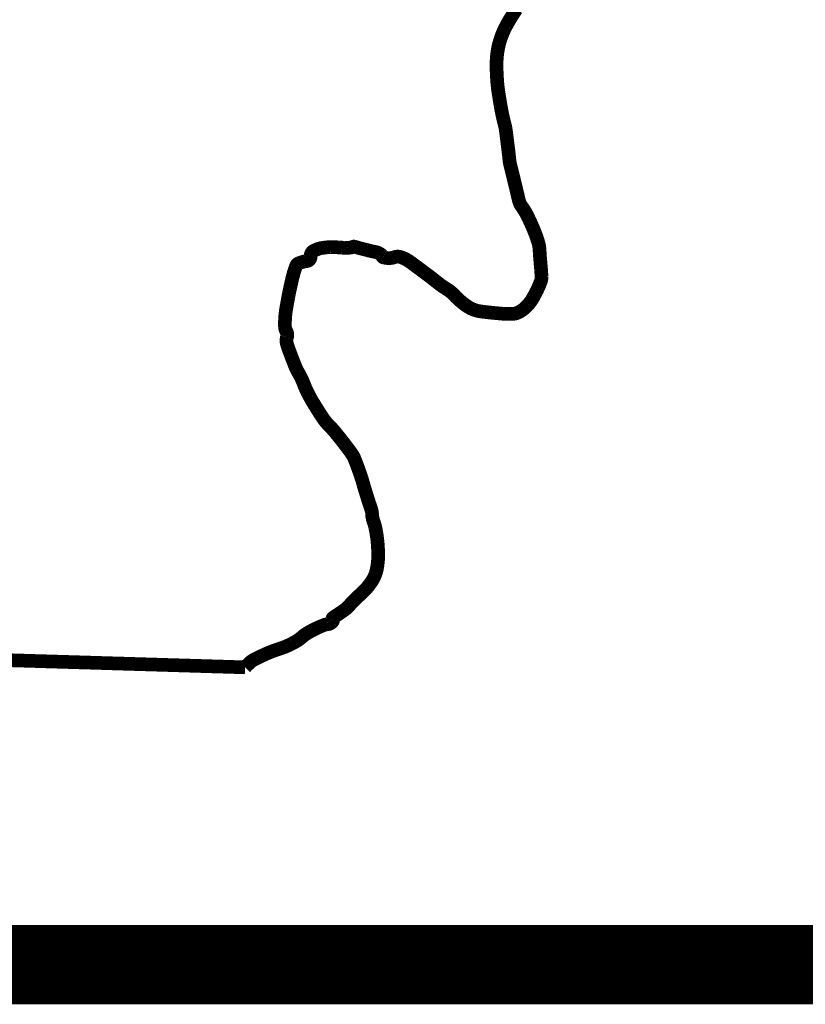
# Model space of a CAD drawing. Extents: x 2.5 to 15.1, y -11 to 11.4.
# Tile 171 of 182: x 13.994 to 14.391, y -9.751 to -9.253. Entities that reach past the tile are written whole.
import ezdxf

# ---------------------------------------------------------------- set-up
doc = ezdxf.new("R2010")
doc.units = 0
doc.header["$MEASUREMENT"] = 0
doc.layers.add('BELMONT-BORDER', color=7, linetype='CONTINUOUS')
doc.layers.add('BORDER', color=7, linetype='CONTINUOUS')

msp = doc.modelspace()

# ---------------------------------------------------------------- linework, layer by layer
at = {"layer": 'BELMONT-BORDER', "color": 7, "const_width": 0.00691}
msp.add_lwpolyline([(14.10784, -9.58065, -0.027189), (14.11086, -9.57777, -0.060647), (14.11243, -9.57673, -0.007673), (14.11781, -9.57414, -0.014718), (14.12068, -9.57292, -0.01568), (14.12537, -9.57125, 0.021974), (14.1287, -9.57001, 0.01914), (14.13161, -9.56864, 0.020163), (14.13427, -9.56714, 0.046901), (14.13662, -9.56535, -0.048228), (14.1389, -9.56362, -0.015167), (14.14124, -9.56228, -0.012679), (14.14412, -9.56084, -0.013663), (14.14685, -9.55964, -0.02138), (14.14865, -9.559, -0.05534), (14.14942, -9.55885, 0.045428), (14.15037, -9.55869, 0.087345), (14.15122, -9.5583, 0.072786), (14.15205, -9.55752, 0.307094), (14.15213, -9.55643, -0.385597), (14.15233, -9.55553, -0.016554), (14.15337, -9.55484, 0.011553), (14.15487, -9.55387, 0.001763), (14.15841, -9.55143, 0.027016), (14.15863, -9.55126, 0.025438), (14.15963, -9.55031, -0.007654), (14.16281, -9.54702, -0.004), (14.16604, -9.54384, 0.004594), (14.16885, -9.54107, 0.031836), (14.17018, -9.53956, 0.019596), (14.17208, -9.53688, 0.056805), (14.17364, -9.53377, 0.048954), (14.17464, -9.52988, 0.021759), (14.17507, -9.52604, 0.026031), (14.17512, -9.52282, 0.009518), (14.17487, -9.51826, 0.014651), (14.17456, -9.51531, 0.009366), (14.17406, -9.51199, 0.013206), (14.17359, -9.50965, 0.03267), (14.17296, -9.50751, -0.03167), (14.1723, -9.5053, -0.053113), (14.17201, -9.50291, 0.071277), (14.17172, -9.50113, 0.011456), (14.17104, -9.49909, -0.009952), (14.17025, -9.49674, -0.000593), (14.16907, -9.49298, -0.001234), (14.16851, -9.49117, -0.007027), (14.16761, -9.48811, 0.008364), (14.16672, -9.48505, 0.009438), (14.16632, -9.48385, 0.002424), (14.16466, -9.47921, 0.008591), (14.16319, -9.47537, 0.024998), (14.1626, -9.47409, 0.029593), (14.16204, -9.47315, 0.009561), (14.16008, -9.47041, 0.00659), (14.15704, -9.46643, 0.005725), (14.15342, -9.46193, 0.025418), (14.14998, -9.45815, -0.041201), (14.14792, -9.45575, -0.010334), (14.14666, -9.45393, -0.006004), (14.14459, -9.45072, -0.002577), (14.14256, -9.44743, -0.005027), (14.14154, -9.44573, -0.010778), (14.14055, -9.44395, -0.006755), (14.13907, -9.44106, -0.026193), (14.13766, -9.4378, 0.024118), (14.13615, -9.43426, 0.024659), (14.13485, -9.43187, -0.029474), (14.13377, -9.42986, -0.01329), (14.13314, -9.42838, -0.003619), (14.13099, -9.42288, -0.008941), (14.12919, -9.41788, -0.035451), (14.12885, -9.41658, -0.047726), (14.12878, -9.41583, -0.028194), (14.12886, -9.41455, -0.050767), (14.129, -9.4139, 0.043429), (14.12918, -9.41315, 0.169461), (14.12878, -9.41108, -0.125602), (14.12802, -9.40839, -0.023889), (14.12812, -9.4038, -0.025191), (14.12864, -9.39948, -0.002566), (14.12965, -9.39384, -0.005897), (14.13012, -9.39139, -0.002521), (14.13061, -9.3891, -0.001587), (14.13141, -9.38547, -0.014498), (14.13245, -9.38141, -0.019211), (14.13343, -9.37841, -0.045025), (14.13391, -9.37741, -0.074498), (14.13434, -9.37688, -0.091847), (14.13493, -9.37651, -0.024989), (14.13733, -9.37572, -0.0355), (14.13829, -9.37552, 0.032987), (14.13933, -9.37532, 0.355789), (14.141, -9.373, -0.301463), (14.14265, -9.37017, -0.027673), (14.14496, -9.36919, -0.04783), (14.14636, -9.36883, -0.012499), (14.14953, -9.36841, -0.029377), (14.15089, -9.36835, -0.0053), (14.15356, -9.36841, -0.007093), (14.15555, -9.3685, -0.006909), (14.15682, -9.3686, 0.006688), (14.15808, -9.36869, 0.027636), (14.15962, -9.3687, 0.022267), (14.16152, -9.36853, 0.114605), (14.16238, -9.3682, -0.19293), (14.16293, -9.36808, -0.039353), (14.16398, -9.36835, 0.018684), (14.16618, -9.369, 0.000478), (14.16903, -9.36972, 0.000913), (14.17052, -9.3701, 0.013276), (14.17212, -9.37045, -0.010729), (14.17409, -9.37088, -0.059888), (14.17546, -9.37139, -0.056279), (14.17676, -9.37225, -0.16601), (14.17715, -9.37291, 0.203206), (14.17752, -9.37343, 0.088737), (14.17789, -9.37358, 0.020489), (14.17955, -9.37385, 0.116383), (14.18342, -9.37341, -0.159469), (14.1863, -9.37333, -0.045688), (14.18883, -9.37434, -0.04113), (14.1914, -9.37593, -0.000286), (14.19526, -9.37878, -0.000706), (14.19681, -9.37993, -0.000066), (14.19948, -9.38192, -0.000158), (14.2006, -9.38275, -0.00893), (14.20299, -9.3846, 0.005962), (14.20656, -9.38739, 0.027809), (14.20901, -9.38906, -0.027265), (14.21152, -9.39076, -0.044849), (14.21339, -9.39246, 0.028342), (14.21625, -9.39525, 0.019742), (14.21911, -9.39755, 0.029396), (14.22117, -9.39889, 0.050212), (14.22398, -9.40015, 0.047744), (14.22714, -9.40086, 0.003357), (14.23032, -9.40125, 0.004248), (14.23283, -9.40152, 0.001817), (14.23541, -9.40176, 0.001475), (14.23858, -9.40204, 0.020128), (14.24047, -9.40212, 0.014005), (14.24319, -9.40206, 0.09276), (14.24563, -9.40147, 0.066622), (14.24859, -9.39963, 0.046025), (14.25129, -9.39696, 0.047916), (14.25336, -9.39395, 0.009894), (14.25503, -9.3908, 0.013551), (14.25614, -9.38844, 0.013686), (14.25731, -9.38557, 0.052589), (14.25751, -9.38478, 0.040966), (14.25761, -9.3834, 0.017057), (14.25744, -9.38008, 0.001199), (14.25723, -9.37757, -0.001281), (14.25701, -9.37505, -0.005261), (14.25675, -9.37153, 0.00648), (14.25654, -9.36867, 0.048004), (14.2561, -9.36633, 0.021921), (14.25444, -9.36138, 0.011883), (14.25307, -9.35808, 0.007665), (14.25076, -9.35304, 0.047548), (14.24756, -9.34771, -0.098302), (14.24627, -9.34497, -0.003042), (14.2456, -9.34221, 0.001508), (14.24427, -9.33664, 0.002273), (14.24197, -9.32734, -0.016335), (14.24168, -9.32604, -0.017979), (14.24145, -9.32445, 0.003529), (14.2405, -9.31635, 0.000332), (14.2398, -9.31076, 0.00134), (14.23962, -9.30938, 0.03273), (14.23906, -9.30655, -0.015907), (14.23771, -9.30078, -0.00671), (14.23697, -9.29682, -0.004072), (14.2359, -9.29027, -0.020844), (14.23522, -9.28436, -0.015708), (14.23491, -9.27647, -0.031479), (14.23522, -9.27084, -0.034275), (14.23617, -9.26575, -0.030227), (14.23776, -9.26089, -0.030822), (14.23988, -9.25635, -0.013653), (14.24208, -9.25255, -0.0113), (14.24498, -9.24809, -0.018226)], format="xyb", dxfattribs=at)
msp.add_lwpolyline([(13.12733, -9.54705), (13.3875, -9.55096), (13.3874, -9.55439), (13.64639, -9.56161), (13.64621, -9.56673), (14.10784, -9.58065)], dxfattribs=at)
at = {"layer": 'BORDER', "color": 7, "const_width": 0.04}
msp.add_lwpolyline([(7.10625, -9.73091), (14.60625, -9.73091)], dxfattribs=at)

doc.saveas('drawing.dxf')
